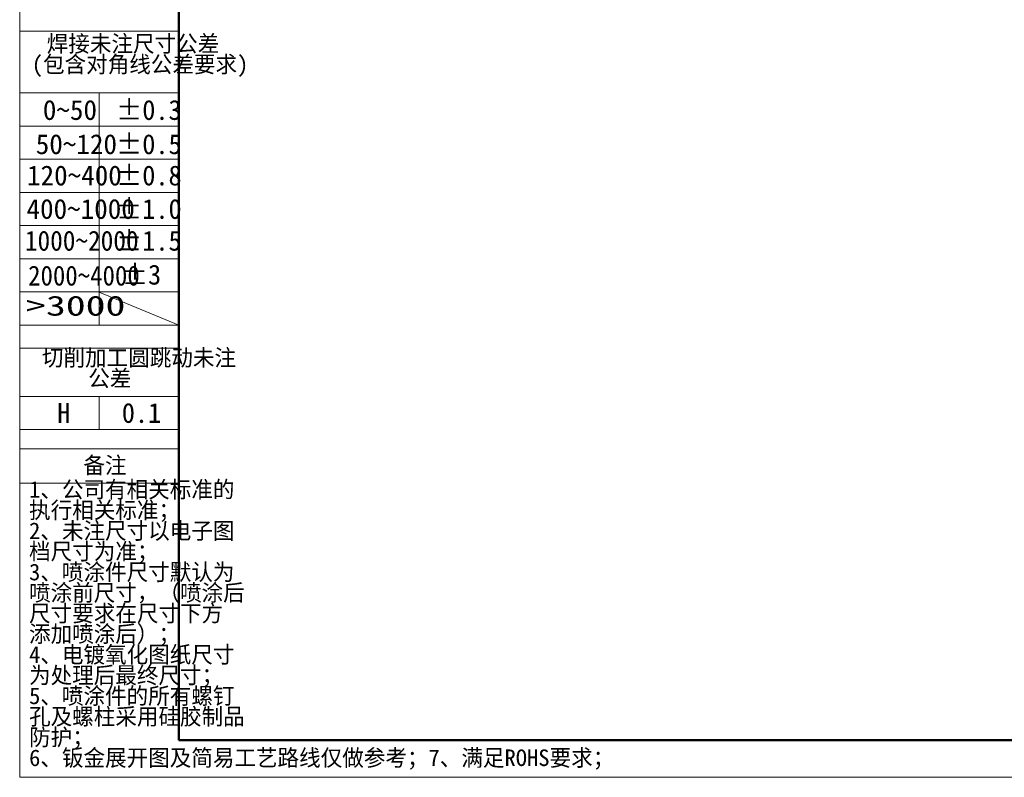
# Model space of a CAD drawing. Header units: millimetres. Extents: x 0 to 3360, y 0 to 2379.
# Tile 1 of 21: x 0 to 1187, y 3 to 917. Entities that reach past the tile are written whole.
import ezdxf

# ---------------------------------------------------------------- set-up
doc = ezdxf.new("R2010")
doc.units = ezdxf.units.MM
doc.header["$LTSCALE"] = 8
doc.linetypes.add('CENTERX2', pattern=[20.32, 12.7, -2.54, 2.54, -2.54])
doc.layers.get('0').update_dxf_attribs({"lineweight": 18})
doc.layers.add('标注层', color=150, linetype='Continuous', lineweight=18)
doc.styles.add('SLDTEXTSTYLE18', font='txt', dxfattribs={"width": 0.932974})
doc.styles.add('SLDTEXTSTYLE19', font='txt', dxfattribs={"width": 0.916112})
doc.styles.add('SLDTEXTSTYLE20', font='txt')
doc.styles.add('SLDTEXTSTYLE3', font='txt')
doc.styles.add('SLDTEXTSTYLE4', font='txt')
doc.styles.add('SLDTEXTSTYLE6', font='txt', dxfattribs={"width": 0.968558})
doc.styles.add('SLDTEXTSTYLE8', font='txt', dxfattribs={"width": 1.466704})

# ---------------------------------------------------------------- blocks, each defined once
blk = doc.blocks.new('SW_NOTE_19')
at = {"layer": '标注层', "color": 0, "char_height": 20, "attachment_point": 2, "style": 'SLDTEXTSTYLE3'}
for s, insert, width in [('焊接未注尺寸公差', (110, 25.8), 313.352), ('(包含对角线公差要求)', (118.5, 0.9), 381.551)]:
    blk.add_mtext(s, dxfattribs=dict(at, insert=insert, width=width))
blk = doc.blocks.new('SW_NOTE_20')
at = {"layer": '标注层', "color": 0, "char_height": 20, "attachment_point": 2, "style": 'SLDTEXTSTYLE3'}
for s, insert, width in [('切削加工圆跳动未注', (123.8, 25.8), 354.017), ('公差', (88.7, 0.9), 73.795)]:
    blk.add_mtext(s, dxfattribs=dict(at, insert=insert, width=width))
blk = doc.blocks.new('SW_NOTE_21')
at = {"layer": '标注层', "color": 0, "char_height": 20, "attachment_point": 1, "style": 'SLDTEXTSTYLE3'}
for s, insert, width in [('1、公司有相关标准的', (0, 25.8), 369.529), ('执行相关标准；', (0, 0.9), 249.474), ('2、未注尺寸以电子图', (0, -24), 372.521), ('档尺寸为准；', (0, -48.9), 210.139), ('3、喷涂件尺寸默认为', (0, -73.8), 372.022), ('喷涂前尺寸，（喷涂后', (0, -98.7), 391.302), ('尺寸要求在尺寸下方', (0, -123.6), 355.069), ('添加喷涂后）；', (0, -148.4), 248.698), ('4、电镀氧化图纸尺寸', (0, -173.3), 375.623), ('为处理后最终尺寸；', (0, -198.2), 328.975), ('5、喷涂件的所有螺钉', (0, -223.1), 375.402), ('孔及螺柱采用硅胶制品', (0, -248), 392.022), ('防护；', (0, -272.9), 86.482)]:
    blk.add_mtext(s, dxfattribs=dict(at, insert=insert, width=width))

msp = doc.modelspace()

# ---------------------------------------------------------------- linework, layer by layer
at = {"color": 7, "linetype": 'Continuous', "lineweight": 18}
for p, q in [((-0.004, 2379.173), (-0.004, 3.173)), ((-0.004, 3.173), (3359.944, 3.173))]:
    msp.add_line(p, q, dxfattribs=at)
at = {"color": 1, "linetype": 'Continuous', "lineweight": 18}
for p, q in [((-0.004, 2327.916), (-0.004, 3.173)), ((-0.004, 902.911), (191.967, 902.911)), ((-0.004, 828.412), (95.982, 828.412)), ((95.982, 828.412), (95.982, 548.412)), ((191.967, 828.412), (95.982, 828.412)), ((-0.004, 788.412), (191.967, 788.412)), ((-0.004, 748.412), (191.967, 748.412)), ((-0.004, 708.412), (191.967, 708.412)), ((-0.004, 668.412), (191.967, 668.412)), ((-0.004, 628.412), (191.967, 628.412)), ((-0.004, 588.412), (191.967, 588.412)), ((95.982, 588.337), (191.967, 548.412)), ((-0.004, 548.412), (191.967, 548.412)), ((-0.004, 520.744), (191.967, 520.744)), ((-0.004, 462.422), (191.967, 462.422)), ((95.982, 462.422), (95.982, 422.422)), ((-0.004, 422.422), (191.967, 422.422)), ((-0.004, 399.241), (191.967, 399.241)), ((-0.004, 358.012), (191.967, 358.012))]:
    msp.add_line(p, q, dxfattribs=at)
at = {"color": 7, "linetype": 'Continuous', "lineweight": 50}
for q in [(191.967, 2327.916), (3311.967, 47.916)]:
    msp.add_line((191.967, 47.916), q, dxfattribs=at)
at = {"color": 1, "linetype": 'CENTERX2', "lineweight": 18}
msp.add_line((-0.004, 828.412), (191.967, 828.412), dxfattribs=at)

# ---------------------------------------------------------------- block references
at = {"layer": '标注层', "color": 1}
for name, p in [('SW_NOTE_19', (26.613, 872.112)), ('SW_NOTE_20', (20.021, 493.442)), ('SW_NOTE_21', (11.313, 334.519))]:
    msp.add_blockref(name, p, dxfattribs=at)

# ---------------------------------------------------------------- texts
for s, insert, char_height, width, attachment_point, style in [('0~50', (27.905, 819.932), 24, 89.08587, 1, 'SLDTEXTSTYLE4'), ('%%P0.3', (116.171, 819.932), 24, 103.47741, 1, 'SLDTEXTSTYLE6'), ('50~120', (19.372, 778.691), 24, 137.75069, 1, 'SLDTEXTSTYLE4'), ('%%P0.5', (116.171, 778.691), 24, 103.34863, 1, 'SLDTEXTSTYLE6'), ('120~400', (8.839, 740.95), 24, 158.29363, 1, 'SLDTEXTSTYLE4'), ('%%P0.8', (116.171, 740.95), 24, 103.92815, 1, 'SLDTEXTSTYLE6'), ('400~1000', (8.236, 700.582), 24, 187.14681, 1, 'SLDTEXTSTYLE4'), ('%%P1.0', (116.171, 700.582), 24, 103.92815, 1, 'SLDTEXTSTYLE6'), ('1000~2000', (6.269, 662.269), 24, 192.71475, 1, 'SLDTEXTSTYLE18'), ('%%P1.5', (116.171, 662.269), 24, 103.34863, 1, 'SLDTEXTSTYLE6'), ('2000~4000', (10.159, 620.209), 24, 192.64247, 1, 'SLDTEXTSTYLE19'), ('%%P3', (123.15, 621.369), 24, 56.79345, 1, 'SLDTEXTSTYLE6'), ('>3000', (7.719, 583.871), 24, 187.02307, 1, 'SLDTEXTSTYLE8'), ('H', (45.286, 454.608), 24, 16.80623, 1, 'SLDTEXTSTYLE6'), ('0.1', (123.15, 454.608), 24, 55.31244, 1, 'SLDTEXTSTYLE6'), ('备注', (102.866, 389.52), 20, 74.45983, 2, 'SLDTEXTSTYLE20'), ('6、钣金展开图及简易工艺路线仅做参考；7、满足ROHS要求；', (11.313, 36.745), 20, 1048.08864, 1, 'SLDTEXTSTYLE3')]:
    msp.add_mtext(s, dxfattribs=dict(at, insert=insert, char_height=char_height, width=width, attachment_point=attachment_point, style=style))

doc.saveas('drawing.dxf')
